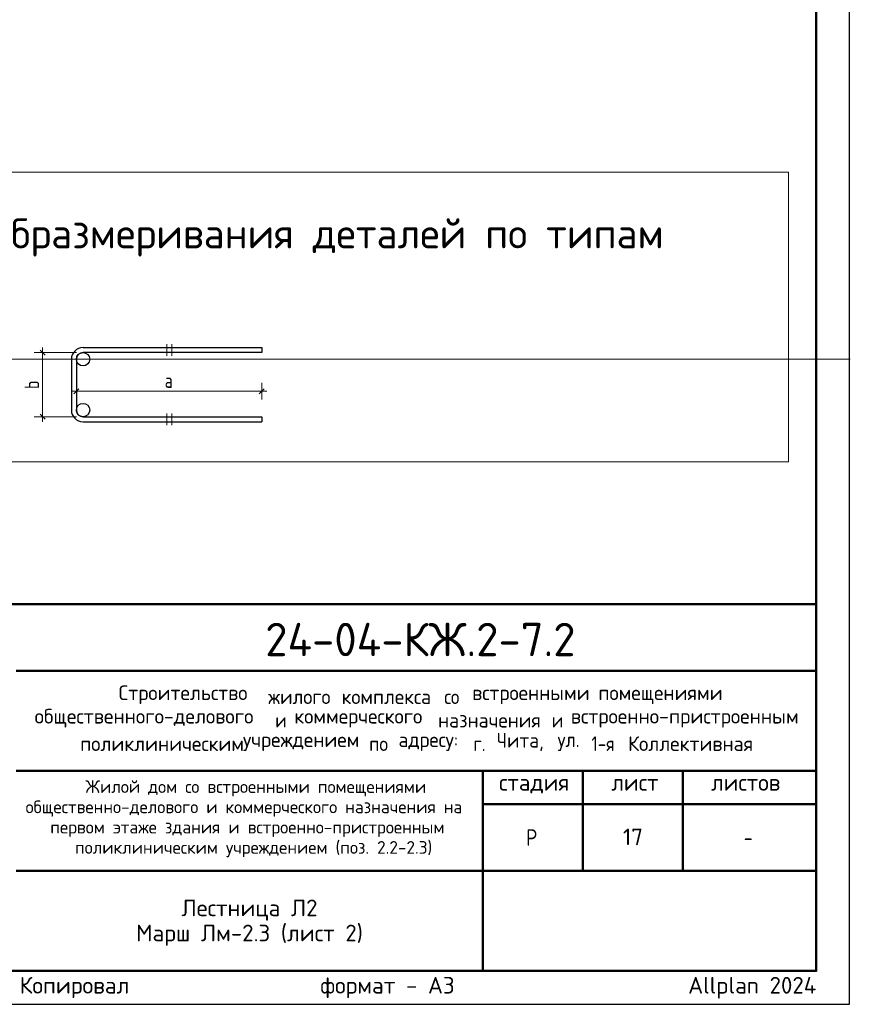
# Model space of a CAD drawing. Header units: millimetres. Extents: x 0 to 21005, y -5 to 14850.
# Tile 17 of 23: x 14777 to 21005, y 0 to 7381. Entities that reach past the tile are written whole.
import ezdxf

# ---------------------------------------------------------------- set-up
doc = ezdxf.new("R2010")
doc.units = ezdxf.units.MM
doc.layers.add('Standard', color=7, linetype='Continuous', lineweight=25)
doc.layers.add('Надписи', color=7, linetype='Continuous', lineweight=25)
doc.styles.add('ISOCPEUR', font='txt')

msp = doc.modelspace()

# ---------------------------------------------------------------- linework, layer by layer
at = {"layer": 'Standard', "color": 7, "linetype": 'Continuous', "lineweight": 13, "transparency": 33554687}
for p, q in [((15881, 4948.1), (15881, 4860.6)), ((15918.5, 4860.6), (15918.5, 4948.1)), ((14948.2, 4885.6), (14885.7, 4885.6)), ((14948.2, 4885.6), (14948.2, 4923.1)), ((14948.2, 4885.6), (15010.7, 4885.6)), ((14948.2, 4885.6), (15201.7, 4885.6)), ((15201.7, 4596), (15201.7, 4658.5)), ((16592.2, 4596), (16592.2, 4658.5)), ((15201.7, 4596), (15164.2, 4596)), ((15201.7, 4596), (15201.7, 4533.5)), ((15201.7, 4596), (16592.2, 4596)), ((16592.2, 4596), (16592.2, 4533.5)), ((16592.2, 4596), (16629.7, 4596)), ((15881, 4430.1), (15881, 4342.6)), ((15918.5, 4342.6), (15918.5, 4430.1)), ((14948.2, 4405.1), (14885.7, 4405.1)), ((14948.2, 4405.1), (15010.7, 4405.1)), ((14948.2, 4405.1), (15201.7, 4405.1)), ((14948.2, 4405.1), (14948.2, 4367.6))]:
    msp.add_line(p, q, dxfattribs=at)
at = {"layer": 'Standard', "color": 7, "linetype": 'Continuous', "lineweight": 25, "transparency": 33554687}
for p, q in [((14929.4, 4904.3), (14966.9, 4866.8)), ((15164.2, 4835.6), (15164.2, 4455.1)), ((15201.7, 4835.6), (15201.7, 4455.1)), ((15183, 4577.3), (15220.5, 4614.8)), ((16573.5, 4577.3), (16611, 4614.8)), ((14929.4, 4423.8), (14966.9, 4386.3)), ((15251.7, 4405.1), (16592.2, 4405.1)), ((15251.7, 4367.6), (16592.2, 4367.6)), ((16592.2, 4405.1), (16592.2, 4367.6)), ((20750, 250), (20750, 3000)), ((11500, 250), (20750, 250)), ((11500, 250), (20750, 250)), ((11500, 250), (20750, 250))]:
    msp.add_line(p, q, dxfattribs=at)
at = {"layer": 'Standard', "color": 7, "linetype": 'Continuous', "lineweight": 50, "transparency": 33554687}
for p, q in [((11500, 3000), (20750, 3000)), ((14750, 2500), (20750, 2500)), ((14750, 1750), (20750, 1750)), ((18250, 1000), (18250, 1750)), ((19000, 1000), (19000, 1750)), ((19750, 1000), (19750, 1750)), ((18250, 1500), (20750, 1500)), ((14750, 1000), (20750, 1000)), ((18250, 250), (18250, 1000)), ((18250, 250), (18250, 1000))]:
    msp.add_line(p, q, dxfattribs=at)
at = {"layer": 'Standard', "color": 7, "linetype": 'Continuous', "lineweight": 25, "transparency": 33554687}
msp.add_lwpolyline([(0, 0), (21000, 0), (21000, 14850), (0, 14850), (0, 0)], close=True, dxfattribs=at)
at = {"layer": 'Standard', "color": 7, "linetype": 'Continuous', "lineweight": 13, "transparency": 33554687}
for points in [[(21005, 14764.4), (300, 14764.4), (300, 4836.2), (21005, 4836.2)], [(20542.5, 6238.6), (11746.9, 6238.6), (11746.9, 4065.8), (20542.5, 4065.8), (20542.5, 6238.6)], [(14948.2, 4885.6), (14948.2, 4563.2), (14948.2, 4563.2), (14948.2, 4405.1)]]:
    msp.add_lwpolyline(points, dxfattribs=at)
at = {"layer": 'Standard', "color": 7, "linetype": 'Continuous', "lineweight": 50, "transparency": 33554687}
msp.add_lwpolyline([(1000, 14600), (20750, 14600), (20750, 250), (1000, 250), (1000, 14600)], close=True, dxfattribs=at)
at = {"layer": 'Standard', "color": 7, "linetype": 'Continuous', "lineweight": 25, "transparency": 33554687}
for points in [[(15251.7, 4923.1), (16592.2, 4923.1), (16592.2, 4885.6), (15251.7, 4885.6)], [(20750, 3000), (11500, 3000), (11500, 250), (20750, 250), (20750, 3000)]]:
    msp.add_lwpolyline(points, dxfattribs=at)
at = {"layer": 'Standard', "color": 9, "linetype": 'Continuous', "lineweight": -3, "true_color": 0xc7c7c7, "transparency": 33554687}
for centre in [(15251.7, 4835.6), (15251.7, 4455.1)]:
    msp.add_circle(centre, 50, dxfattribs=at)
at = {"layer": 'Standard', "color": 7, "linetype": 'Continuous', "lineweight": 25, "transparency": 33554687}
for centre, radius, start, end in [((15251.7, 4835.6), 87.5, 90, 180), ((15251.7, 4835.6), 50, 90, 180), ((15251.7, 4455.1), 87.5, 180, 270), ((15251.7, 4455.1), 50, 180, 270)]:
    msp.add_arc(centre, radius, start, end, dxfattribs=at)

# ---------------------------------------------------------------- texts
at = {"layer": 'Standard', "color": 7, "linetype": 'Continuous', "lineweight": 50, "transparency": 33554687, "attachment_point": 7, "style": 'ISOCPEUR'}
for s, insert, char_height, width in [('\\W0.99;Схема образмеривания деталей по типам', (13654, 5605.6), 225, 6104.361), ('\\W0.98;24-04-КЖ.2-7.2', (16617.6, 2609.1), 250, 2520.794)]:
    msp.add_mtext(s, dxfattribs=dict(at, insert=insert, char_height=char_height, width=width))
at = {"layer": 'Standard', "color": 7, "linetype": 'Continuous', "lineweight": 25, "transparency": 33554687, "insert": (14923.2, 4612.3), "char_height": 110, "width": 119.686, "attachment_point": 7, "rotation": 90, "style": 'ISOCPEUR'}
msp.add_mtext('\\W0.78;b', dxfattribs=at)
at = {"layer": 'Standard', "color": 7, "linetype": 'Continuous', "lineweight": 25, "transparency": 33554687, "attachment_point": 7, "style": 'ISOCPEUR'}
for s, insert, char_height, width in [('\\W0.78;a', (15864, 4621), 110, 119.686), ('\\W0.98;Строительство ', (15518.6, 2250.8), 110, 1175.348), ('\\W0.96;жилого ', (16640.6, 2250.8), 110, 602.55), ('\\W0.97;комплекса ', (17190.6, 2250.8), 110, 823.039), ('\\W0.90;со ', (17960.6, 2250.8), 110, 258.739), ('\\W0.98;встроенными ', (18169.6, 2250.8), 110, 999.233), ('\\W0.98;помещениями', (19115.6, 2250.8), 110, 955.088), ('\\W0.99;общественного-делового ', (14888.9, 2074.8), 110, 1857.162), ('\\W0.87;и ', (16692.9, 2074.8), 110, 190.617), ('\\W0.98;коммерческого ', (16835.9, 2074.8), 110, 1131.214), ('\\W0.97;назначения ', (17913.9, 2074.8), 110, 905.516), ('\\W0.87;и ', (18766.4, 2074.8), 110, 190.609), ('\\W0.99;встроенно-пристроенным', (18909.4, 2074.8), 110, 1791.218), ('\\W0.95;Чита, ', (18353.9, 1898.8), 110, 508.778), ('\\W0.86;1-я ', (19063.4, 1898.8), 110, 322.299), ('\\W0.98;Коллективная', (19338.4, 1898.8), 110, 1021.088), ('\\W0.98;поликлиническим ', (15229.9, 1898.8), 110, 1274.191), ('\\W0.98;учреждением ', (16450.9, 1898.8), 110, 999.123), ('\\W0.91;по ', (17396.9, 1898.8), 110, 269.87), ('\\W0.96;адресу: ', (17616.9, 1898.8), 110, 613.612), ('\\W0.89;г. ', (18177.9, 1898.8), 110, 224.789), ('\\W0.92;ул. ', (18810.4, 1898.8), 110, 303.428), ('\\W0.99;стадия    лист     листов', (18371.3, 1581.1), 125, 2186.296), ('\\W0.80;Р', (18575, 1187.5), 125, 149.931), ('\\W0.78;-', (20206.2, 1187.5), 125, 135.997)]:
    msp.add_mtext(s, dxfattribs=dict(at, insert=insert, char_height=char_height, width=width))
at = {"layer": 'Standard', "color": 7, "linetype": 'Continuous', "lineweight": 18, "transparency": 33554687, "char_height": 95, "attachment_point": 7, "style": 'ISOCPEUR'}
for s, insert, width in [('\\W0.99;Жилой дом со встроенными помещениями', (15269.8, 1558.7), 2506.356), ('\\W0.99;общественно-делового и коммерческого назначения на', (14820.9, 1406.7), 3403.402), ('\\W0.99;первом этаже здания и встроенно-пристроенным', (15006.1, 1254.7), 3033.239), ('\\W0.99;поликлиническим учреждением (поз. 2.2-2.3)', (15191.4, 1102.7), 2662.626)]:
    msp.add_mtext(s, dxfattribs=dict(at, insert=insert, width=width))
at = {"layer": 'Standard', "color": 7, "linetype": 'Continuous', "lineweight": 25, "transparency": 33554687, "insert": (16500, 785.4), "char_height": 125, "width": 1733.438, "attachment_point": 2, "line_spacing_factor": 0.903614}
msp.add_mtext('\\A1;{\\fISOCPEUR|i0|b0;\\H125.000000;\\W1.000000;\\C7;Лестница Л2}\\P{\\fISOCPEUR|i0|b0;\\H125.000000;\\W1.000000;\\C7;Марш Лм-2.3 (лист 2)}\\P', dxfattribs=at)
at = {"layer": 'Standard', "color": 8, "linetype": 'Continuous', "lineweight": 13, "transparency": 33554687, "insert": (20750, 123.9), "char_height": 125, "width": 5874.732, "attachment_point": 6, "style": 'ISOCPEUR'}
msp.add_mtext('\\A1;{\\fISOCPEUR|i0|b0;\\H125.000000;\\W1.000000;\\C8;Копировал                  формат - А3                      Allplan 2024}\\P', dxfattribs=at)
at = {"layer": 'Надписи', "color": 7, "linetype": 'Continuous', "lineweight": 13, "transparency": 33554687, "insert": (19375, 1255), "char_height": 125, "width": 196.875, "attachment_point": 5, "style": 'ISOCPEUR'}
msp.add_mtext('\\A1;{\\fISOCPEUR|i0|b0;\\H125.000000;\\W1.000000;\\C7;17}\\P', dxfattribs=at)

doc.saveas('drawing.dxf')
